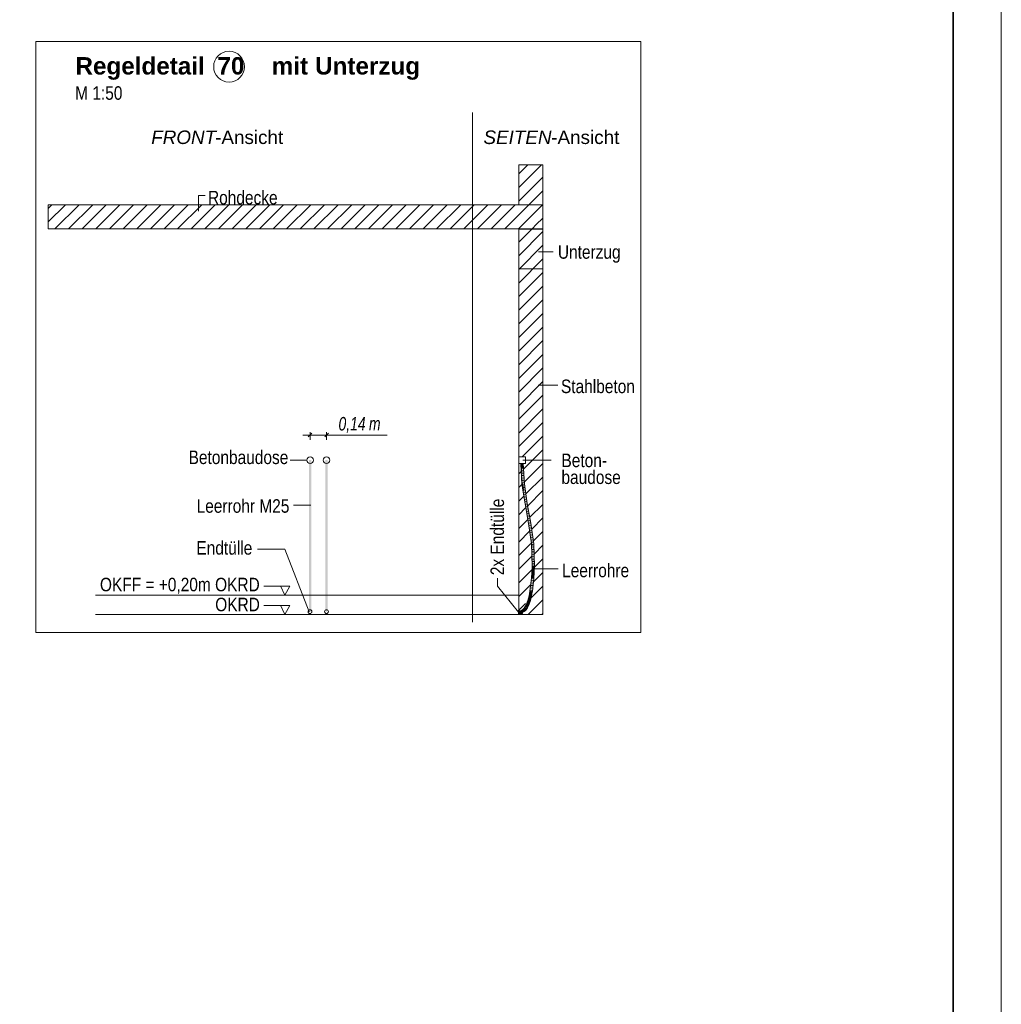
# Model space of a CAD drawing. Extents: x -620 to 3480, y 62 to 1107.
# Tile 122 of 244: x 199 to 300, y 525 to 628. Entities that reach past the tile are written whole.
import ezdxf
from ezdxf.lldxf.tags import DXFTag

# ---------------------------------------------------------------- set-up
doc = ezdxf.new("R2010")
doc.units = 0
doc.layers.get('0').update_dxf_attribs({"lineweight": 35})
for name, color, linetype, lineweight, true_color in [('E_Aussparung Bemaßung-A06G9GVM8I', 5, 'Continuous', 9, 0x0000ff), ('E_Betonbaudose', 1, 'Continuous', 13, 0xff0000), ('E_Detail_Beschriftung', 7, 'Continuous', 13, 0x009900), ('E_Detail_Wandschraffur', 7, 'Continuous', 5, 0xc0c0c0), ('E_Leerrohr 25-A06G9GVN8I', 7, 'Continuous', 9, 0xff8000), ('E_Leerrohr 25-Shading', 7, 'Continuous', 9, 0xff8000), ('E_Leerrohr Beschriftung', 1, 'Continuous', 9, 0xff0000)]:
    doc.layers.add(name, color=color, linetype=linetype, lineweight=lineweight, true_color=true_color)
doc.layers.add('E_Detail_Linie_Text_Bem', color=7, linetype='Continuous', lineweight=13)
doc.layers.add('iwb_Plankopf Rahmen', color=7, linetype='Continuous', lineweight=35)
doc.styles.get("Standard").update_dxf_attribs({"font": 'ARIALN.TTF'})
tags = doc.linetypes.add('fein_strichliert', pattern=[4, 1, -2, 1]).pattern_tags.tags
tags[8:9] = [DXFTag(74, 4), DXFTag(75, 0), DXFTag(340, '0'), DXFTag(46, 0.0), DXFTag(50, 0.0), DXFTag(44, 0.0), DXFTag(45, 0.0)]
tags[6:7] = [DXFTag(74, 4), DXFTag(75, 0), DXFTag(340, '0'), DXFTag(46, 0.0), DXFTag(50, 0.0), DXFTag(44, 0.0), DXFTag(45, 0.0)]
tags[4:5] = [DXFTag(74, 4), DXFTag(75, 0), DXFTag(340, '0'), DXFTag(46, 0.0), DXFTag(50, 0.0), DXFTag(44, 0.0), DXFTag(45, 0.0)]
tags = doc.linetypes.add('fein_strichliert-A06G9GVL8I', pattern=[4, 1, -2, 1]).pattern_tags.tags
tags[8:9] = [DXFTag(74, 4), DXFTag(75, 0), DXFTag(340, '0'), DXFTag(46, 0.0), DXFTag(50, 0.0), DXFTag(44, 0.0), DXFTag(45, 0.0)]
tags[6:7] = [DXFTag(74, 4), DXFTag(75, 0), DXFTag(340, '0'), DXFTag(46, 0.0), DXFTag(50, 0.0), DXFTag(44, 0.0), DXFTag(45, 0.0)]
tags[4:5] = [DXFTag(74, 4), DXFTag(75, 0), DXFTag(340, '0'), DXFTag(46, 0.0), DXFTag(50, 0.0), DXFTag(44, 0.0), DXFTag(45, 0.0)]
tags = doc.linetypes.add('STRICHPUNKT2-A06G9GVO8I', pattern=[12.7, 6.35, -3.175, 0, -3.175]).pattern_tags.tags
tags[10:11] = [DXFTag(74, 4), DXFTag(75, 0), DXFTag(340, '0'), DXFTag(46, 0.0), DXFTag(50, 0.0), DXFTag(44, 0.0), DXFTag(45, 0.0)]
tags[8:9] = [DXFTag(74, 4), DXFTag(75, 0), DXFTag(340, '0'), DXFTag(46, 0.0), DXFTag(50, 0.0), DXFTag(44, 0.0), DXFTag(45, 0.0)]
tags[6:7] = [DXFTag(74, 4), DXFTag(75, 0), DXFTag(340, '0'), DXFTag(46, 0.0), DXFTag(50, 0.0), DXFTag(44, 0.0), DXFTag(45, 0.0)]
tags[4:5] = [DXFTag(74, 4), DXFTag(75, 0), DXFTag(340, '0'), DXFTag(46, 0.0), DXFTag(50, 0.0), DXFTag(44, 0.0), DXFTag(45, 0.0)]

# ---------------------------------------------------------------- blocks, each defined once
blk = doc.blocks.new('Shading-A06G9GDR8I', base_point=(183.33, 736.55))
at = {"layer": 'E_Leerrohr 25-Shading', "color": 31, "true_color": 0xecb67f}
for points in [[(250.51, 581.5), (250.42, 581.5), (250.51, 581.5), (250.42, 581.5)], [(250.53, 581.5), (250.49, 581.5), (250.57, 581.1), (250.49, 581.1)], [(250.53, 581.5), (250.51, 581.5), (250.53, 581.5), (250.51, 581.5)], [(250.58, 581.5), (250.53, 581.5), (250.58, 581.5), (250.53, 581.5)], [(250.57, 581.1), (250.61, 581.1), (250.55, 581.5), (250.61, 581.5)], [(250.58, 581.5), (250.61, 581.5), (250.58, 581.5), (250.61, 581.5)], [(250.61, 581.5), (250.74, 581.39), (250.74, 581.5)], [(250.61, 581.5), (250.61, 581.1), (250.74, 581.39), (250.71, 581.1)], [(250.71, 581.1), (250.74, 581.1), (250.74, 581.39)], [(250.72, 581.5), (250.8, 581.5), (250.72, 581.5), (250.8, 581.5)], [(250.29, 566.13), (250.29, 566.27), (250.28, 566.13), (250.28, 566.27)], [(250.28, 566.08), (250.29, 566.08), (250.28, 566.13), (250.29, 566.13)], [(250.29, 566.05), (250.29, 566.08), (250.28, 566.05), (250.28, 566.08)], [(250.28, 565.97), (250.29, 565.97), (250.28, 566.05), (250.29, 566.05)], [(250.28, 565.89), (250.29, 565.89), (250.28, 565.97), (250.29, 565.97)], [(250.68, 566.11), (250.68, 566.2), (250.66, 566.1), (250.29, 566.2)], [(250.39, 566.08), (250.29, 566.2), (250.29, 566.08)], [(250.39, 566.08), (250.61, 566.1), (250.29, 566.2), (250.66, 566.1)], [(250.29, 566.08), (250.68, 566.08), (250.68, 566.09)], [(250.39, 566.08), (250.29, 566.08), (250.5, 566.06), (250.54, 566.05)], [(250.29, 565.95), (250.54, 566.05), (250.29, 566.08)], [(250.68, 566.06), (250.68, 566.08), (250.29, 566.08)], [(250.54, 566.05), (250.29, 565.95), (250.51, 566), (250.41, 565.97)], [(250.68, 565.95), (250.63, 565.99), (250.29, 565.95)], [(250.49, 566.09), (250.59, 566.1), (250.39, 566.08), (250.61, 566.1)], [(250.39, 566.08), (250.68, 566.09), (250.68, 566.1)], [(250.68, 566.04), (250.68, 566.06), (250.39, 566.08)], [(250.41, 565.97), (250.63, 565.99), (250.59, 566.02)], [(250.68, 566.1), (250.66, 566.1), (250.49, 566.09)], [(250.54, 566.05), (250.68, 566.04), (250.5, 566.06)], [(250.54, 566.05), (250.51, 566), (250.57, 566.03)], [(250.51, 566), (250.59, 566.02), (250.57, 566.03)], [(250.6, 566.04), (250.54, 566.05), (250.57, 566.03)], [(250.68, 566.04), (250.54, 566.05), (250.68, 566.03)], [(250.59, 566.02), (250.6, 566.04), (250.57, 566.03)], [(250.59, 566.1), (250.66, 566.1), (250.61, 566.1)], [(250.59, 566.02), (250.63, 566.03), (250.6, 566.04), (250.61, 566.04)], [(250.63, 565.99), (250.68, 566.02), (250.59, 566.02), (250.63, 566.03)], [(250.61, 566.1), (250.66, 566.1), (250.66, 566.1)], [(250.68, 566.03), (250.61, 566.04), (250.68, 566.02)], [(250.68, 566.02), (250.63, 565.99), (250.68, 565.99)], [(250.63, 565.99), (250.68, 565.95), (250.68, 565.99)], [(250.66, 566.1), (250.68, 566.1), (250.68, 566.1)]]:
    blk.add_solid(points, dxfattribs=at)
at = {"layer": 'E_Leerrohr 25-Shading', "color": 43, "true_color": 0xd7ab7f}
for points in [[(250.49, 581.5), (250.66, 579.35), (250.57, 580.67)], [(250.66, 579.35), (250.49, 581.5), (250.62, 579.35)], [(250.51, 581.5), (250.49, 581.5), (250.54, 581.29), (250.57, 580.67)], [(250.54, 581.29), (250.54, 581.29), (250.51, 581.5), (250.52, 581.5)], [(250.54, 581.29), (250.52, 581.5), (250.52, 581.5)], [(250.77, 580.72), (250.7, 581.5), (250.71, 581.29)], [(250.77, 580.72), (250.75, 581.32), (250.7, 581.5), (250.74, 581.5)], [(250.83, 579.37), (250.77, 580.72), (250.71, 581.29)], [(250.77, 578.57), (250.62, 579.35), (250.74, 578.56)], [(250.77, 578.57), (250.77, 578.65), (250.62, 579.35), (250.66, 579.35)], [(251.05, 577.96), (250.87, 579.38), (250.83, 579.37)], [(251.05, 577.96), (251.08, 577.82), (250.87, 579.38), (251.15, 577.59)], [(250.84, 577.91), (250.77, 578.57), (250.74, 578.56)], [(250.97, 577.31), (250.77, 578.65), (250.94, 577.3), (250.84, 577.91)], [(250.97, 577.31), (250.94, 577.3), (251.34, 575.27), (251.31, 575.27)], [(251.08, 577.82), (251.05, 577.96), (251.07, 577.85)], [(251.07, 577.88), (251.05, 577.96), (251.15, 577.34)], [(251.17, 577.34), (251.07, 577.88), (251.15, 577.34)], [(251.17, 577.34), (251.18, 577.34), (251.07, 577.85), (251.08, 577.82)], [(251.08, 577.82), (251.18, 577.34), (251.15, 577.59)], [(251.55, 575.31), (251.15, 577.34), (251.52, 575.3)], [(251.55, 575.31), (251.27, 576.89), (251.15, 577.34), (251.17, 577.34)], [(251.27, 576.89), (251.18, 577.34), (251.17, 577.34)], [(251.34, 575.27), (251.31, 575.27), (251.62, 573.15), (251.6, 573.15)], [(251.64, 573.15), (251.34, 575.27), (251.62, 573.15)], [(251.55, 575.31), (251.52, 575.3), (251.85, 573.17), (251.81, 573.16)], [(251.62, 572.98), (251.62, 573.15), (251.61, 572.98), (251.6, 573.15)], [(251.67, 571.42), (251.62, 573.15), (251.63, 572.52)], [(251.62, 573.15), (251.67, 571.42), (251.64, 573.15), (251.66, 571.93)], [(251.66, 571.93), (251.64, 572.98), (251.64, 573.15)], [(251.94, 570.89), (251.94, 570.85), (251.81, 573.16), (251.85, 573.17)], [(251.94, 570.89), (251.81, 573.16), (251.84, 572.54)], [(251.63, 572.52), (251.62, 572.98), (251.61, 572.98)], [(251.73, 570.85), (251.64, 572.98), (251.69, 570.85), (251.67, 571.42)], [(251.88, 571.44), (251.94, 570.89), (251.84, 572.54)], [(251.92, 570.85), (251.94, 570.85), (251.88, 571.44), (251.94, 570.89)], [(251.88, 571.44), (251.91, 570.85), (251.92, 570.85)], [(251.73, 570.85), (251.69, 570.85), (251.63, 569.61), (251.62, 569.61)], [(251.66, 569.6), (251.73, 570.85), (251.63, 569.61), (251.73, 570.85)], [(251.87, 569.58), (251.91, 570.85), (251.83, 569.59)], [(251.87, 569.58), (251.89, 569.98), (251.91, 570.85), (251.92, 570.85)], [(251.89, 569.98), (251.94, 570.85), (251.92, 570.85)], [(251.94, 570.85), (251.94, 570.85), (251.94, 570.89)], [(251.45, 568.28), (251.47, 568.28), (251.58, 569.26), (251.52, 568.65)], [(251.52, 568.65), (251.49, 568.27), (251.66, 569.6)], [(251.58, 569.26), (251.52, 568.65), (251.63, 569.61), (251.66, 569.6)], [(251.63, 569.61), (251.62, 569.61), (251.58, 569.26)], [(251.79, 569.25), (251.66, 568.25), (251.69, 568.25)], [(251.7, 568.25), (251.79, 569.25), (251.69, 568.25)], [(251.79, 569.25), (251.7, 568.25), (251.77, 568.81)], [(251.79, 569.25), (251.79, 569.25), (251.87, 569.58), (251.77, 568.81)], [(251.79, 569.25), (251.87, 569.58), (251.83, 569.59)], [(251.36, 567.76), (251.39, 567.76), (251.42, 568.02), (251.44, 568.01)], [(251.44, 568.01), (251.39, 567.76), (251.45, 568.01), (251.39, 567.76)], [(251.39, 567.76), (251.39, 567.76), (251.45, 568.01)], [(251.47, 568.28), (251.45, 568.28), (251.42, 568.02), (251.41, 568.02)], [(251.42, 568.02), (251.44, 568.01), (251.47, 568.28), (251.49, 568.27)], [(251.44, 568.01), (251.45, 568.01), (251.49, 568.27)], [(251.47, 568.28), (251.49, 568.27), (251.52, 568.65)], [(251.6, 567.71), (251.62, 567.98), (251.57, 567.72)], [(251.6, 567.71), (251.63, 567.87), (251.62, 567.98), (251.65, 567.98)], [(251.69, 568.25), (251.66, 568.25), (251.65, 567.98), (251.62, 567.98)], [(251.63, 567.87), (251.65, 567.98), (251.65, 567.98)], [(251.65, 567.98), (251.7, 568.25), (251.65, 567.98), (251.69, 568.25)], [(251.07, 566.83), (251.08, 566.82), (251.1, 566.91), (251.1, 566.88)], [(251.25, 567.26), (251.24, 567.27), (251.1, 566.91)], [(251.1, 566.91), (251.1, 566.88), (251.25, 567.26), (251.26, 567.26)], [(251.26, 567.26), (251.1, 566.88), (251.26, 567.26), (251.1, 566.86)], [(251.26, 567.26), (251.1, 566.86), (251.27, 567.26), (251.1, 566.84)], [(251.1, 566.84), (251.1, 566.81), (251.27, 567.26)], [(251.24, 567.27), (251.25, 567.26), (251.34, 567.67), (251.3, 567.42)], [(251.3, 567.42), (251.25, 567.26), (251.28, 567.34), (251.26, 567.26)], [(251.28, 567.34), (251.26, 567.26), (251.28, 567.31), (251.26, 567.26)], [(251.26, 567.26), (251.27, 567.26), (251.28, 567.31)], [(251.28, 567.31), (251.27, 567.26), (251.39, 567.76)], [(251.39, 567.76), (251.3, 567.42), (251.39, 567.76), (251.28, 567.34)], [(251.39, 567.76), (251.28, 567.34), (251.39, 567.76), (251.28, 567.31)], [(251.34, 567.67), (251.3, 567.42), (251.36, 567.76), (251.39, 567.76)], [(251.3, 566.73), (251.47, 567.19), (251.3, 566.73), (251.45, 567.2)], [(251.3, 566.73), (251.45, 567.2), (251.31, 566.85), (251.44, 567.2)], [(251.36, 567.76), (251.36, 567.76), (251.34, 567.67)], [(251.55, 567.64), (251.44, 567.2), (251.45, 567.2)], [(251.47, 567.19), (251.55, 567.64), (251.45, 567.2)], [(251.55, 567.64), (251.47, 567.19), (251.49, 567.25)], [(251.55, 567.64), (251.55, 567.64), (251.6, 567.71), (251.49, 567.25)], [(251.55, 567.64), (251.6, 567.71), (251.57, 567.72)], [(250.38, 566.18), (250.38, 566.21), (250.29, 566.18), (250.29, 566.2)], [(250.29, 566.17), (250.38, 566.17), (250.29, 566.18), (250.38, 566.18)], [(250.41, 565.96), (250.4, 566), (250.29, 565.95), (250.29, 565.99)], [(250.38, 566.21), (250.38, 566.18), (250.46, 566.22), (250.39, 566.18)], [(250.39, 566.18), (250.38, 566.17), (250.45, 566.19), (250.43, 566.18)], [(250.38, 566.18), (250.38, 566.17), (250.39, 566.18)], [(250.46, 566.22), (250.39, 566.18), (250.47, 566.19), (250.45, 566.19)], [(250.52, 565.98), (250.51, 566.02), (250.41, 565.96), (250.4, 566)], [(250.43, 566.18), (250.47, 566.19), (250.47, 566.19)], [(250.54, 566.23), (250.54, 566.25), (250.47, 566.19), (250.46, 566.22)], [(250.47, 566.19), (250.55, 566.21), (250.47, 566.19), (250.54, 566.23)], [(250.62, 566.01), (250.61, 566.05), (250.52, 565.98), (250.51, 566.02)], [(250.59, 566.27), (250.54, 566.25), (250.54, 566.23)], [(250.55, 566.21), (250.59, 566.27), (250.54, 566.23)], [(250.55, 566.21), (250.62, 566.25), (250.59, 566.27), (250.61, 566.28)], [(250.72, 566.31), (250.7, 566.34), (250.62, 566.25), (250.61, 566.28)], [(250.73, 566.06), (250.71, 566.09), (250.62, 566.01), (250.61, 566.05)], [(250.7, 566.34), (250.71, 566.32), (250.79, 566.4), (250.8, 566.39)], [(250.71, 566.32), (250.72, 566.31), (250.8, 566.39), (250.81, 566.38)], [(250.73, 566.06), (250.75, 566.12), (250.71, 566.09)], [(250.73, 566.06), (250.85, 566.13), (250.75, 566.12), (250.83, 566.15)], [(250.83, 566.15), (250.82, 566.16), (250.75, 566.12)], [(250.88, 566.48), (250.86, 566.49), (250.79, 566.4), (250.78, 566.41)], [(250.79, 566.4), (250.8, 566.39), (250.88, 566.48), (250.89, 566.47)], [(250.89, 566.47), (250.8, 566.39), (250.89, 566.47), (250.81, 566.38)], [(250.81, 566.38), (250.81, 566.38), (250.89, 566.47)], [(250.82, 566.16), (250.95, 566.24), (250.85, 566.18)], [(250.82, 566.16), (250.93, 566.2), (250.95, 566.24), (250.96, 566.22)], [(250.93, 566.2), (250.82, 566.16), (250.83, 566.15)], [(250.85, 566.13), (250.93, 566.2), (250.83, 566.15)], [(250.95, 566.24), (250.93, 566.25), (250.85, 566.18)], [(250.86, 566.49), (250.86, 566.49), (250.96, 566.62), (250.94, 566.58)], [(250.94, 566.58), (250.86, 566.49), (250.91, 566.52), (250.88, 566.48)], [(250.91, 566.52), (250.88, 566.48), (250.9, 566.49), (250.89, 566.47)], [(250.9, 566.49), (250.89, 566.47), (251.01, 566.63)], [(250.89, 566.47), (250.89, 566.47), (250.9, 566.49)], [(251, 566.63), (250.91, 566.52), (251.01, 566.63), (250.9, 566.49)], [(250.99, 566.64), (250.94, 566.58), (251, 566.63), (250.91, 566.52)], [(251, 566.27), (251.06, 566.33), (250.93, 566.25), (251.03, 566.36)], [(251, 566.27), (250.93, 566.25), (250.95, 566.24)], [(250.96, 566.62), (250.94, 566.58), (250.98, 566.65), (250.99, 566.64)], [(250.96, 566.22), (251, 566.27), (250.95, 566.24)], [(250.98, 566.65), (250.97, 566.65), (250.96, 566.62)], [(250.97, 566.65), (250.98, 566.65), (251, 566.7), (251, 566.69)], [(251, 566.69), (250.98, 566.65), (251, 566.67), (250.99, 566.64)], [(251, 566.67), (250.99, 566.64), (251.01, 566.64), (251, 566.63)], [(251.08, 566.82), (251.07, 566.83), (251, 566.7)], [(251.08, 566.82), (251, 566.69), (251.09, 566.82), (251, 566.67)], [(251.09, 566.82), (251, 566.67), (251.1, 566.81), (251.01, 566.64)], [(251, 566.63), (251.01, 566.63), (251.01, 566.64)], [(251.01, 566.64), (251.01, 566.63), (251.1, 566.81)], [(251.19, 566.52), (251.16, 566.53), (251.06, 566.33), (251.03, 566.36)], [(251.1, 566.88), (251.08, 566.82), (251.1, 566.86), (251.08, 566.82)], [(251.1, 566.86), (251.08, 566.82), (251.1, 566.84), (251.09, 566.82)], [(251.09, 566.82), (251.1, 566.81), (251.1, 566.84)], [(251.19, 566.52), (251.27, 566.74), (251.16, 566.53)], [(251.19, 566.52), (251.28, 566.69), (251.27, 566.74), (251.3, 566.73)], [(251.3, 566.73), (251.31, 566.85), (251.27, 566.74)], [(251.31, 566.85), (251.27, 566.74), (251.27, 566.74)], [(251.28, 566.69), (251.3, 566.73), (251.3, 566.73)]]:
    blk.add_solid(points, dxfattribs=at)
at = {"layer": 'E_Leerrohr 25-Shading', "color": 31, "true_color": 0xfabd7f}
for points in [[(250.52, 581.5), (250.54, 581.29), (250.61, 581.5), (250.58, 580.86)], [(250.58, 580.86), (250.54, 581.29), (250.57, 580.67)], [(250.58, 580.86), (250.63, 580.41), (250.61, 581.5)], [(250.61, 581.5), (250.63, 580.41), (250.68, 580.46), (250.69, 579.9)], [(250.7, 581.5), (250.61, 581.5), (250.83, 579.37), (250.75, 579.36)], [(250.66, 579.35), (250.58, 580.86), (250.57, 580.67)], [(250.66, 579.35), (250.75, 579.36), (250.58, 580.86), (250.75, 579.36)], [(250.69, 579.9), (250.75, 579.36), (250.68, 580.46)], [(250.85, 578.67), (250.75, 579.36), (250.77, 578.65), (250.66, 579.35)], [(251.05, 577.96), (250.83, 579.37), (250.85, 578.67), (250.75, 579.36)], [(250.97, 577.31), (251.06, 577.32), (250.77, 578.65), (250.84, 578.67)], [(251.06, 577.32), (250.85, 578.67), (250.84, 578.67)], [(251.15, 577.34), (251.05, 577.96), (251.06, 577.32), (250.85, 578.67)], [(251.06, 577.32), (250.97, 577.31), (251.43, 575.29), (251.34, 575.27)], [(251.15, 577.34), (251.06, 577.32), (251.52, 575.3), (251.43, 575.29)], [(251.43, 575.29), (251.34, 575.27), (251.73, 573.16), (251.64, 573.15)], [(251.52, 575.3), (251.43, 575.29), (251.81, 573.16), (251.73, 573.16)], [(251.73, 572.99), (251.73, 573.16), (251.64, 572.98), (251.64, 573.15)], [(251.81, 573.16), (251.73, 573.16), (251.91, 570.85), (251.82, 570.85)], [(251.82, 570.85), (251.73, 572.99), (251.73, 570.85), (251.64, 572.98)], [(251.82, 570.85), (251.73, 570.85), (251.75, 569.59), (251.66, 569.6)], [(251.91, 570.85), (251.82, 570.85), (251.83, 569.59), (251.75, 569.59)], [(251.75, 569.59), (251.66, 569.6), (251.58, 568.26), (251.49, 568.27)], [(251.83, 569.59), (251.75, 569.59), (251.66, 568.25), (251.58, 568.26)], [(251.53, 568), (251.45, 568.01), (251.48, 567.74), (251.39, 567.76)], [(251.58, 568.26), (251.49, 568.27), (251.53, 568), (251.45, 568.01)], [(251.62, 567.98), (251.53, 568), (251.57, 567.72), (251.48, 567.74)], [(251.66, 568.25), (251.58, 568.26), (251.62, 567.98), (251.53, 568)], [(251.35, 567.23), (251.27, 567.26), (251.19, 566.78), (251.1, 566.81)], [(251.44, 567.2), (251.35, 567.23), (251.27, 566.74), (251.19, 566.78)], [(251.48, 567.74), (251.39, 567.76), (251.35, 567.23), (251.27, 567.26)], [(251.57, 567.72), (251.48, 567.74), (251.44, 567.2), (251.35, 567.23)], [(250.39, 566.09), (250.38, 566.17), (250.29, 566.08), (250.29, 566.17)], [(250.4, 566), (250.39, 566.09), (250.29, 565.99), (250.29, 566.08)], [(250.38, 566.17), (250.42, 566.17), (250.43, 566.18)], [(250.38, 566.17), (250.39, 566.09), (250.42, 566.17)], [(250.42, 566.17), (250.39, 566.09), (250.47, 566.18), (250.49, 566.1)], [(250.51, 566.02), (250.49, 566.1), (250.4, 566), (250.39, 566.09)], [(250.42, 566.17), (250.47, 566.18), (250.47, 566.18)], [(250.43, 566.18), (250.42, 566.17), (250.47, 566.18)], [(250.47, 566.18), (250.47, 566.19), (250.43, 566.18)], [(250.55, 566.2), (250.55, 566.21), (250.47, 566.19)], [(250.47, 566.18), (250.57, 566.16), (250.47, 566.19), (250.55, 566.2)], [(250.49, 566.1), (250.58, 566.13), (250.47, 566.18), (250.57, 566.16)], [(250.61, 566.05), (250.58, 566.13), (250.51, 566.02), (250.49, 566.1)], [(250.62, 566.25), (250.55, 566.21), (250.63, 566.24)], [(250.55, 566.21), (250.56, 566.2), (250.63, 566.24), (250.64, 566.21)], [(250.56, 566.2), (250.55, 566.21), (250.55, 566.2)], [(250.57, 566.16), (250.61, 566.14), (250.55, 566.2), (250.56, 566.2)], [(250.56, 566.2), (250.61, 566.14), (250.64, 566.21), (250.67, 566.17)], [(250.58, 566.13), (250.61, 566.14), (250.57, 566.16)], [(250.71, 566.09), (250.67, 566.17), (250.61, 566.05), (250.58, 566.13)], [(250.72, 566.31), (250.62, 566.25), (250.73, 566.29), (250.62, 566.25)], [(250.62, 566.25), (250.65, 566.24), (250.73, 566.29), (250.75, 566.27)], [(250.65, 566.24), (250.62, 566.25), (250.63, 566.24)], [(250.64, 566.21), (250.76, 566.22), (250.63, 566.24), (250.65, 566.24)], [(250.67, 566.17), (250.76, 566.22), (250.64, 566.21)], [(250.65, 566.24), (250.76, 566.22), (250.75, 566.27), (250.77, 566.23)], [(250.82, 566.16), (250.77, 566.23), (250.71, 566.09), (250.67, 566.17)], [(250.81, 566.38), (250.72, 566.31), (250.82, 566.36)], [(250.72, 566.31), (250.76, 566.3), (250.82, 566.36), (250.85, 566.33)], [(250.76, 566.3), (250.72, 566.31), (250.73, 566.29)], [(250.75, 566.27), (250.83, 566.28), (250.73, 566.29), (250.76, 566.3)], [(250.77, 566.23), (250.83, 566.28), (250.75, 566.27)], [(250.76, 566.3), (250.83, 566.28), (250.85, 566.33), (250.87, 566.32)], [(250.93, 566.25), (250.87, 566.32), (250.82, 566.16), (250.77, 566.23)], [(250.89, 566.47), (250.81, 566.38), (250.91, 566.46)], [(250.81, 566.38), (250.84, 566.37), (250.91, 566.46), (250.94, 566.43)], [(250.84, 566.37), (250.81, 566.38), (250.82, 566.36)], [(250.85, 566.33), (250.91, 566.35), (250.82, 566.36), (250.84, 566.37)], [(250.84, 566.37), (250.91, 566.35), (250.94, 566.43), (250.96, 566.41)], [(250.87, 566.32), (250.91, 566.35), (250.85, 566.33)], [(251.03, 566.36), (250.96, 566.41), (250.93, 566.25), (250.87, 566.32)], [(250.89, 566.47), (250.92, 566.46), (251.01, 566.63), (251.08, 566.58)], [(250.92, 566.46), (250.89, 566.47), (250.91, 566.46)], [(250.94, 566.43), (250.99, 566.45), (250.91, 566.46), (250.92, 566.46)], [(250.96, 566.41), (250.99, 566.45), (250.94, 566.43)], [(251.16, 566.53), (251.08, 566.58), (251.03, 566.36), (250.96, 566.41)], [(251.19, 566.78), (251.1, 566.81), (251.08, 566.58), (251.01, 566.63)], [(251.27, 566.74), (251.19, 566.78), (251.16, 566.53), (251.08, 566.58)]]:
    blk.add_solid(points, dxfattribs=at)
blk = doc.blocks.new('Referenz-A06G9GVP8I')
at = {"layer": 'E_Aussparung Bemaßung-A06G9GVM8I', "linetype": 'Continuous', "ltscale": 0.13}
for p, q in [((227.88, 584.45), (236.63, 584.45)), ((228.45, 584.26), (228.83, 584.64)), ((228.64, 584.75), (228.64, 583.95)), ((230.16, 584.26), (230.54, 584.64)), ((230.35, 584.75), (230.35, 583.95))]:
    blk.add_line(p, q, dxfattribs=at)
at = {"layer": 'E_Betonbaudose', "linetype": 'Continuous', "ltscale": 0.13}
for p, q in [((250.3, 581.5), (250.3, 582.18)), ((250.3, 582.18), (250.98, 582.18)), ((250.98, 581.5), (250.3, 581.5)), ((250.98, 582.18), (250.98, 581.5))]:
    blk.add_line(p, q, dxfattribs=at)
for centre, radius in [((228.64, 581.84), 0.34), ((230.35, 581.84), 0.34), ((228.63, 566.13), 0.2), ((230.34, 566.13), 0.2)]:
    blk.add_circle(centre, radius, dxfattribs=at)
at = {"layer": 'E_Detail_Linie_Text_Bem', "linetype": 'fein_strichliert-A06G9GVL8I', "ltscale": 0.65}
for p, q in [((262.95, 625.26), (200.18, 625.26)), ((200.18, 625.26), (200.18, 563.95)), ((262.95, 563.95), (262.95, 625.26)), ((245.49, 565.03), (245.49, 617.91)), ((200.18, 563.95), (259.92, 563.95)), ((259.92, 563.95), (262.95, 563.95))]:
    blk.add_line(p, q, dxfattribs=at)
at = {"layer": 'E_Detail_Linie_Text_Bem', "linetype": 'Continuous', "ltscale": 0.13}
for p, q in [((250.3, 612.47), (252.8, 612.47)), ((250.3, 608.34), (250.3, 612.47)), ((252.8, 612.47), (252.8, 608.34)), ((252.8, 608.34), (201.47, 608.34)), ((201.47, 608.34), (201.47, 605.84)), ((252.8, 608.34), (250.3, 608.34)), ((252.8, 605.84), (252.8, 608.34)), ((201.47, 605.84), (211.86, 605.84)), ((201.47, 605.84), (250.3, 605.84)), ((211.86, 605.84), (252.8, 605.84)), ((250.3, 605.84), (252.8, 605.84)), ((250.3, 594.04), (250.3, 605.84)), ((250.3, 605.81), (252.8, 605.81)), ((250.3, 601.68), (250.3, 605.81)), ((252.8, 605.84), (252.8, 565.84)), ((252.8, 605.81), (252.8, 601.68)), ((252.8, 601.68), (250.3, 601.68)), ((250.3, 593.84), (250.3, 594.04)), ((250.3, 565.84), (250.3, 593.84)), ((206.39, 567.84), (250.26, 567.84)), ((206.39, 565.84), (251.55, 565.84)), ((252.8, 565.84), (250.3, 565.84))]:
    blk.add_line(p, q, dxfattribs=at)
at = {"layer": 'E_Detail_Linie_Text_Bem', "color": 0, "linetype": 'Continuous', "ltscale": 0.13}
for p, q in [((217.07, 607.66), (217.07, 609.3)), ((217.07, 609.3), (217.76, 609.3)), ((253.85, 603.45), (252.34, 603.45)), ((254.35, 589.61), (252.29, 589.61)), ((228.3, 581.84), (226.58, 581.84)), ((250.7, 581.84), (253.64, 581.84)), ((226.93, 577.16), (228.71, 577.16)), ((223.19, 572.62), (226.02, 572.62)), ((226.02, 572.62), (228.55, 566.11)), ((251.67, 570.56), (254.38, 570.56)), ((248.08, 569.59), (248.08, 568.76)), ((226.53, 568.78), (223.85, 568.78)), ((225.56, 568.79), (226.02, 567.84)), ((226.02, 567.84), (226.53, 568.78)), ((248.08, 568.76), (250.28, 566.08)), ((226.53, 566.78), (223.85, 566.78)), ((225.56, 566.79), (226.02, 565.84)), ((226.02, 565.84), (226.53, 566.78))]:
    blk.add_line(p, q, dxfattribs=at)
at = {"layer": 'E_Detail_Linie_Text_Bem', "linetype": 'Continuous', "ltscale": 0.13}
for points in [[(228.77, 581.86), (228.77, 566.13), (228.52, 581.86), (228.52, 566.13)], [(230.48, 581.86), (230.48, 566.13), (230.23, 581.86), (230.23, 566.13)]]:
    blk.add_solid(points, dxfattribs=at)
at = {"layer": 'E_Detail_Wandschraffur', "linetype": 'fein_strichliert', "ltscale": 0.13}
for p, q in [((250.3, 610.12), (252.65, 612.47)), ((251.34, 608.34), (252.8, 609.79)), ((201.47, 606.55), (203.26, 608.34)), ((203.59, 605.84), (206.09, 608.34)), ((206.41, 605.84), (208.91, 608.34)), ((209.24, 605.84), (211.74, 608.34)), ((212.07, 605.84), (214.57, 608.34)), ((214.9, 605.84), (217.4, 608.34)), ((217.73, 605.84), (220.23, 608.34)), ((220.56, 605.84), (223.06, 608.34)), ((223.38, 605.84), (225.88, 608.34)), ((226.21, 605.84), (228.71, 608.34)), ((229.04, 605.84), (231.54, 608.34)), ((231.87, 605.84), (234.37, 608.34)), ((234.7, 605.84), (237.2, 608.34)), ((237.53, 605.84), (240.03, 608.34)), ((240.36, 605.84), (242.86, 608.34)), ((243.18, 605.84), (245.68, 608.34)), ((246.01, 605.84), (248.51, 608.34)), ((248.84, 605.84), (251.34, 608.34)), ((252.14, 606.31), (252.74, 606.9)), ((252.74, 606.9), (252.8, 606.96)), ((250.3, 604.46), (251.67, 605.84)), ((251.67, 605.84), (252.14, 606.31)), ((250.3, 601.63), (252.8, 604.13)), ((250.3, 598.81), (252.8, 601.31)), ((250.3, 595.98), (252.8, 598.48)), ((250.3, 593.15), (252.8, 595.65)), ((250.3, 590.32), (252.8, 592.82)), ((250.3, 587.49), (252.8, 589.99)), ((250.3, 584.66), (252.8, 587.16)), ((250.64, 582.18), (252.8, 584.34)), ((250.86, 579.57), (252.8, 581.51)), ((250.3, 579.01), (250.72, 579.43)), ((251.24, 577.12), (252.8, 578.68)), ((250.3, 576.18), (251, 576.88)), ((251.65, 574.7), (252.8, 575.85)), ((250.3, 573.35), (251.41, 574.46)), ((251.91, 572.13), (252.8, 573.02)), ((250.3, 570.52), (251.62, 571.85)), ((251.82, 569.22), (252.8, 570.19)), ((250.3, 567.69), (251.55, 568.95)), ((251.27, 565.84), (252.8, 567.37))]:
    blk.add_line(p, q, dxfattribs=at)
at = {"layer": 'E_Detail_Wandschraffur', "linetype": 'ByBlock', "ltscale": 0.13}
for p, q in [((250.3, 611.53), (251.23, 612.47)), ((250.3, 608.71), (252.8, 611.21)), ((201.47, 607.96), (201.84, 608.34)), ((202.17, 605.84), (204.67, 608.34)), ((205, 605.84), (207.5, 608.34)), ((207.83, 605.84), (210.33, 608.34)), ((210.66, 605.84), (213.16, 608.34)), ((213.49, 605.84), (215.99, 608.34)), ((216.31, 605.84), (218.81, 608.34)), ((219.14, 605.84), (221.64, 608.34)), ((221.97, 605.84), (224.47, 608.34)), ((224.8, 605.84), (227.3, 608.34)), ((227.63, 605.84), (230.13, 608.34)), ((230.46, 605.84), (232.96, 608.34)), ((233.28, 605.84), (235.78, 608.34)), ((236.11, 605.84), (238.61, 608.34)), ((238.94, 605.84), (241.44, 608.34)), ((241.77, 605.84), (244.27, 608.34)), ((244.6, 605.84), (247.1, 608.34)), ((247.43, 605.84), (249.93, 608.34)), ((250.25, 605.84), (252.75, 608.34)), ((252.75, 608.34), (252.8, 608.38)), ((250.3, 603.05), (252.8, 605.55)), ((250.3, 600.22), (252.8, 602.72)), ((250.3, 597.39), (252.8, 599.89)), ((250.3, 594.56), (252.8, 597.06)), ((250.3, 591.74), (252.8, 594.24)), ((250.3, 588.91), (252.8, 591.41)), ((250.3, 586.08), (252.8, 588.58)), ((250.3, 583.25), (252.8, 585.75)), ((250.78, 580.9), (252.8, 582.92)), ((250.3, 580.42), (250.59, 580.71)), ((251.04, 578.34), (252.8, 580.09)), ((250.3, 577.59), (250.84, 578.14)), ((251.45, 575.92), (252.8, 577.26)), ((250.3, 574.76), (251.19, 575.65)), ((251.82, 573.46), (252.8, 574.44)), ((250.3, 571.94), (251.55, 573.19)), ((251.95, 570.76), (252.8, 571.61)), ((250.3, 569.11), (251.61, 570.42)), ((251.59, 567.57), (252.8, 568.78)), ((250.3, 566.28), (250.98, 566.97)), ((252.68, 565.84), (252.8, 565.95))]:
    blk.add_line(p, q, dxfattribs=at)
at = {"layer": 'E_Leerrohr 25-A06G9GVN8I', "linetype": 'Continuous', "ltscale": 0.13}
for p, q in [((250.42, 581.5), (250.42, 581.5)), ((250.42, 581.5), (250.53, 581.5)), ((250.42, 581.5), (250.53, 581.5)), ((250.49, 581.5), (250.49, 581.1)), ((250.49, 581.5), (250.56, 581.5)), ((250.49, 581.5), (250.74, 581.5)), ((250.49, 581.5), (250.62, 579.35)), ((250.51, 581.25), (250.74, 581.25)), ((250.53, 581.5), (250.69, 581.5)), ((250.53, 581.5), (250.69, 581.5)), ((250.56, 581.5), (250.66, 581.5)), ((250.66, 581.5), (250.74, 581.5)), ((250.69, 581.5), (250.8, 581.5)), ((250.69, 581.5), (250.8, 581.5)), ((250.74, 581.1), (250.74, 581.5)), ((250.74, 581.5), (250.87, 579.38)), ((250.8, 581.5), (250.8, 581.5)), ((250.49, 581.1), (250.56, 581.1)), ((250.53, 581), (250.76, 581)), ((250.54, 580.74), (250.78, 580.75)), ((250.56, 581.1), (250.66, 581.1)), ((250.56, 580.49), (250.79, 580.51)), ((250.57, 580.24), (250.81, 580.26)), ((250.66, 581.1), (250.74, 581.1)), ((250.59, 579.99), (250.82, 580.01)), ((250.6, 579.74), (250.84, 579.76)), ((250.62, 579.49), (250.85, 579.51)), ((250.62, 579.35), (250.94, 577.3)), ((250.65, 579.24), (250.88, 579.27)), ((250.87, 579.38), (251.18, 577.34)), ((250.68, 578.99), (250.92, 579.02)), ((250.72, 578.74), (250.96, 578.77)), ((250.76, 578.5), (250.99, 578.53)), ((250.8, 578.25), (251.03, 578.28)), ((250.84, 578), (251.07, 578.04)), ((250.88, 577.75), (251.11, 577.79)), ((250.91, 577.51), (251.15, 577.54)), ((250.94, 577.3), (251.31, 575.27)), ((250.95, 577.26), (251.19, 577.3)), ((251.18, 577.34), (251.55, 575.31)), ((251, 577.01), (251.23, 577.05)), ((251.04, 576.77), (251.27, 576.8)), ((251.09, 576.52), (251.32, 576.56)), ((251.13, 576.27), (251.36, 576.31)), ((251.18, 576.03), (251.41, 576.07)), ((251.22, 575.78), (251.45, 575.82)), ((251.27, 575.54), (251.5, 575.57)), ((251.31, 575.29), (251.54, 575.33)), ((251.31, 575.27), (251.6, 573.15)), ((251.35, 575.04), (251.58, 575.08)), ((251.55, 575.31), (251.85, 573.17)), ((251.38, 574.8), (251.61, 574.83)), ((251.41, 574.55), (251.65, 574.58)), ((251.45, 574.3), (251.68, 574.33)), ((251.48, 574.06), (251.72, 574.08)), ((251.52, 573.81), (251.75, 573.84)), ((251.55, 573.56), (251.78, 573.59)), ((251.58, 573.32), (251.82, 573.34)), ((251.6, 573.15), (251.69, 570.85)), ((251.61, 573.07), (251.85, 573.09)), ((251.85, 573.17), (251.94, 570.85)), ((251.62, 572.82), (251.86, 572.84)), ((251.63, 572.57), (251.87, 572.59)), ((251.64, 572.32), (251.88, 572.34)), ((251.65, 572.07), (251.89, 572.09)), ((251.66, 571.83), (251.9, 571.84)), ((251.67, 571.58), (251.91, 571.58)), ((251.68, 571.33), (251.92, 571.33)), ((251.69, 571.08), (251.93, 571.08)), ((251.69, 570.85), (251.62, 569.61)), ((251.66, 570.09), (251.89, 570.08)), ((251.67, 570.34), (251.91, 570.33)), ((251.68, 570.58), (251.92, 570.58)), ((251.7, 570.83), (251.93, 570.83)), ((251.94, 570.85), (251.87, 569.58)), ((251.62, 569.61), (251.45, 568.28)), ((251.57, 569.1), (251.8, 569.08)), ((251.6, 569.35), (251.83, 569.32)), ((251.63, 569.59), (251.86, 569.57)), ((251.64, 569.84), (251.88, 569.82)), ((251.87, 569.58), (251.7, 568.25)), ((251.41, 568.02), (251.36, 567.76)), ((251.45, 568.28), (251.41, 568.02)), ((251.43, 568.12), (251.66, 568.08)), ((251.47, 568.36), (251.7, 568.33)), ((251.5, 568.61), (251.74, 568.58)), ((251.53, 568.85), (251.77, 568.83)), ((251.65, 567.98), (251.6, 567.71)), ((251.7, 568.25), (251.65, 567.98)), ((251.24, 567.27), (251.07, 566.83)), ((251.12, 566.93), (251.34, 566.85)), ((251.2, 567.16), (251.43, 567.09)), ((251.36, 567.76), (251.24, 567.27)), ((251.28, 567.4), (251.5, 567.33)), ((251.47, 567.19), (251.3, 566.73)), ((251.33, 567.64), (251.56, 567.58)), ((251.39, 567.88), (251.62, 567.83)), ((251.6, 567.71), (251.47, 567.19)), ((250.29, 566.27), (250.28, 566.27)), ((250.28, 566.16), (250.28, 566.27)), ((250.28, 566), (250.28, 566.16)), ((250.28, 565.89), (250.28, 566)), ((250.28, 565.89), (250.29, 565.89)), ((250.29, 566.16), (250.29, 566.27)), ((250.38, 566.21), (250.29, 566.2)), ((250.68, 566.2), (250.29, 566.2)), ((250.29, 566.13), (250.29, 566.2)), ((250.29, 566.2), (250.29, 565.95)), ((250.29, 566), (250.29, 566.16)), ((250.29, 566.03), (250.29, 566.13)), ((250.29, 565.95), (250.29, 566.03)), ((250.29, 565.89), (250.29, 566)), ((250.41, 565.96), (250.29, 565.95)), ((250.29, 565.95), (250.68, 565.95)), ((250.36, 566.2), (250.38, 565.97)), ((250.46, 566.22), (250.38, 566.21)), ((250.52, 565.98), (250.41, 565.96)), ((250.54, 566.25), (250.46, 566.22)), ((250.62, 566.01), (250.52, 565.98)), ((250.61, 566.28), (250.54, 566.25)), ((250.56, 566.25), (250.65, 566.03)), ((250.7, 566.34), (250.61, 566.28)), ((250.73, 566.06), (250.62, 566.01)), ((250.68, 566.13), (250.68, 566.2)), ((250.68, 566.03), (250.68, 566.13)), ((250.68, 565.95), (250.68, 566.03)), ((250.78, 566.41), (250.7, 566.34)), ((250.85, 566.13), (250.73, 566.06)), ((250.75, 566.36), (250.89, 566.18)), ((250.86, 566.49), (250.78, 566.41)), ((250.96, 566.22), (250.85, 566.13)), ((250.97, 566.65), (250.86, 566.49)), ((250.9, 566.52), (251.08, 566.38)), ((251.06, 566.33), (250.96, 566.22)), ((251.07, 566.83), (250.97, 566.65)), ((251.02, 566.72), (251.23, 566.61)), ((251.19, 566.52), (251.06, 566.33)), ((251.3, 566.73), (251.19, 566.52))]:
    blk.add_line(p, q, dxfattribs=at)
at = {"layer": 'E_Leerrohr 25-A06G9GVN8I', "linetype": 'STRICHPUNKT2-A06G9GVO8I', "lineweight": 5, "ltscale": 0.13}
for p, q in [((250.61, 581.5), (250.61, 581.1)), ((250.29, 566.08), (250.68, 566.08))]:
    blk.add_line(p, q, dxfattribs=at)
at = {"layer": 'E_Leerrohr Beschriftung', "linetype": 'Continuous', "ltscale": 0.13}
blk.add_circle((220.24, 622.66), 1.6, dxfattribs=at)
at = {"layer": 'E_Aussparung Bemaßung-A06G9GVM8I', "linetype": 'Continuous', "ltscale": 0.13, "char_height": 1.4, "attachment_point": 1}
for s, insert in [('{\\W0.9;\\fArial Narrow|b0|i1;0,14 }', (231.59, 586.32)), ('{\\W0.9;\\fArial Narrow|b0|i1;m}', (234.75, 586.32))]:
    blk.add_mtext(s, dxfattribs=dict(at, insert=insert))
at = {"layer": 'E_Detail_Beschriftung', "color": 1, "linetype": 'Continuous', "lineweight": 35, "ltscale": 0.35, "true_color": 0xff0000, "char_height": 1.8, "attachment_point": 1}
for s, insert in [('{\\fArial|b1|i0;Regeldetail}', (204.3, 623.65)), ('{\\fArial|b1|i0;70}', (219.03, 623.65)), ('{\\fArial|b1|i0;mit}', (224.66, 623.65)), ('{\\fArial|b1|i0;Unterzug}', (229.16, 623.65))]:
    blk.add_mtext(s, dxfattribs=dict(at, insert=insert))
at = {"layer": 'E_Detail_Beschriftung', "linetype": 'Continuous', "ltscale": 0.13, "char_height": 1.4, "attachment_point": 1}
for s, insert in [('{\\fArial Narrow;M 1:50}', (204.27, 620.63)), ('{\\fArial Narrow;Rohdecke}', (218.05, 609.78)), ('{\\fArial Narrow;Unterzug}', (254.35, 604.14)), ('{\\fArial Narrow;Stahlbeton}', (254.67, 590.2)), ('{\\fArial Narrow;Betonbaudose}', (216.04, 582.84)), ('{\\fArial Narrow;Beton-}', (254.72, 582.52)), ('{\\fArial Narrow;baudose}', (254.72, 580.77)), ('{\\fArial Narrow;Leerrohr M25}', (216.87, 577.79)), ('{\\fArial Narrow;Endtülle}', (216.85, 573.44)), ('{\\fArial Narrow;Leerrohre}', (254.79, 571.1)), ('{\\fArial Narrow;OKFF = +0,20m OKRD}', (206.84, 569.64)), ('{\\fArial Narrow;OKRD}', (218.8, 567.57))]:
    blk.add_mtext(s, dxfattribs=dict(at, insert=insert))
at = {"layer": 'E_Detail_Beschriftung', "linetype": 'Continuous', "lineweight": -2, "ltscale": 0.25, "char_height": 1.4, "attachment_point": 1}
for s, insert in [('{\\fArial|b0|i1;FRONT}', (212.16, 616.04)), ('{\\fArial;-Ansicht}', (218.79, 616.04)), ('{\\fArial|b0|i1;SEITEN}', (246.63, 616.04)), ('{\\fArial;-Ansicht}', (253.66, 616.04))]:
    blk.add_mtext(s, dxfattribs=dict(at, insert=insert))
at = {"layer": 'E_Detail_Beschriftung', "linetype": 'Continuous', "ltscale": 0.13, "insert": (247.36, 569.91), "char_height": 1.4, "attachment_point": 1, "rotation": 90}
blk.add_mtext('{\\fArial Narrow;2x Endtülle}', dxfattribs=at)

msp = doc.modelspace()

# ---------------------------------------------------------------- linework, layer by layer
at = {"layer": 'iwb_Plankopf Rahmen', "color": 8, "lineweight": 13, "ltscale": 0.13, "true_color": 0x808080}
msp.add_lwpolyline([(300.35, 62.43), (-619.65, 62.43), (-619.65, 1107.43), (300.35, 1107.43), (300.35, 62.43)], close=True, dxfattribs=at)
at = {"layer": 'iwb_Plankopf Rahmen', "ltscale": 0.35}
msp.add_lwpolyline([(-599.65, 67.43), (-599.65, 1102.43), (295.35, 1102.43), (295.35, 67.43), (-599.65, 67.43)], close=True, dxfattribs=at)

# ---------------------------------------------------------------- block references
at = {"color": 8, "lineweight": 25, "ltscale": 0.25, "true_color": 0x808080}
msp.add_blockref('Referenz-A06G9GVP8I', (0, 0), dxfattribs=at)
msp.add_blockref('Shading-A06G9GDR8I', (183.33, 736.55))

doc.saveas('drawing.dxf')
